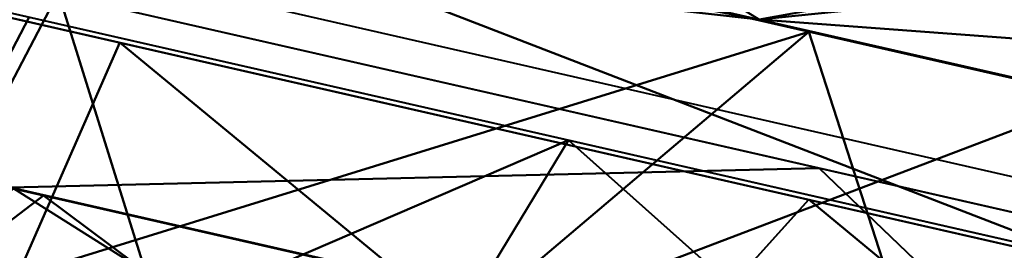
# Model space of a CAD drawing. Header units: millimetres. Extents: x -84 to 84, y -85 to 85.
# Tile 157 of 252: x -6.372 to -3.476, y -57.724 to -57.045. Entities that reach past the tile are written whole.
import ezdxf

# ---------------------------------------------------------------- set-up
doc = ezdxf.new("R2010")
doc.units = ezdxf.units.MM
doc.layers.add('M-HVAC-CDFF', color=50, linetype='Continuous', lineweight=30)

# ---------------------------------------------------------------- blocks, each defined once
blk = doc.blocks.new('VE_Air Teminal_Ventilation Valve_Geometry - Aeroo Round White-8933-3D View')
at = {"layer": 'M-HVAC-CDFF', "lineweight": 40}
mesh = blk.add_polyface(dxfattribs=at)
corners = [(1.771152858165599e-11, -59.00077729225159, -36.14970570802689), (1.769450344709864e-11, -59.00077729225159, -34.91854902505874), (-25.5994775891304, -53.15786086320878, -34.91854902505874), (-46.12866600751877, -36.78638332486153, -34.91854902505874), (-57.52150257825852, -13.1289077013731, -34.91854902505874), (-57.52150257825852, 13.1289077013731, -34.91854902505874), (-46.12866600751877, 36.78638332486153, -34.91854902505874), (-25.5994775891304, 53.15786086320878, -34.91854902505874), (2.019088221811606e-11, 59.00077729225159, -34.91854902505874), (2.020790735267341e-11, 59.00077729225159, -36.14970570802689), (-25.5994775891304, 53.15786086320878, -36.14970570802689), (-46.12866600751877, 36.78638332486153, -36.14970570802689), (-57.52150257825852, 13.1289077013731, -36.14970570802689), (-57.52150257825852, -13.1289077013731, -36.14970570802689), (-46.12866600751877, -36.78638332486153, -36.14970570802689), (-25.5994775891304, -53.15786086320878, -36.14970570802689), (-16.20570368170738, -55.30192966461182, -34.91854902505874), (-12.7997387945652, -56.07932134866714, -36.14970570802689), (-35.86407179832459, -44.97212322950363, -36.14970570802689), (-35.86407179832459, -44.97212322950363, -34.91854902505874), (-51.82508429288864, -24.95764494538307, -36.14970570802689), (-51.82508429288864, -24.95764494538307, -34.91854902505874), (-57.52150257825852, -2.381355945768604e-11, -34.91854902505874), (-57.52150257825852, -2.381778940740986e-11, -36.14970570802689), (-51.82508429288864, 24.95764494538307, -36.14970570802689), (-51.82508429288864, 24.95764494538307, -34.91854902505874), (-35.86407179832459, 44.97212322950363, -36.14970570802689), (-35.86407179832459, 44.97212322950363, -34.91854902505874), (-16.20570368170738, 55.30192966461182, -36.14970570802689), (-12.7997387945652, 56.07932134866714, -34.91854902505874)]
mesh.append_faces([[corners[k] for k in face] for face in [(17, 16, 15), (16, 17, 1), (29, 28, 7), (28, 29, 9), (10, 7, 28)]], dxfattribs={"vtx0": -1, "vtx1": -1})
mesh.append_faces([[corners[k] for k in face] for face in [(13, 4, 22, 23), (15, 2, 19, 18), (14, 3, 21, 20), (4, 13, 20, 21), (18, 19, 3, 14), (5, 12, 23, 22), (12, 5, 25, 24), (11, 6, 27, 26), (7, 10, 26, 27), (24, 25, 6, 11)]], dxfattribs={"vtx0": -1, "vtx2": -1})
mesh.append_faces([[corners[k] for k in face] for face in [(0, 1, 17)]], dxfattribs={"vtx1": -1})
mesh.append_faces([[corners[k] for k in face] for face in [(16, 2, 15)]], dxfattribs={"vtx1": -1, "vtx2": -1})
mesh.append_faces([[corners[k] for k in face] for face in [(29, 8, 9)]], dxfattribs={"vtx2": -1})
mesh = blk.add_polyface(dxfattribs=at)
corners = [(1.778951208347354e-11, -58.40000091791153, -40.79999871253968), (1.776668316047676e-11, -58.99941927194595, -40.1361584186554), (-25.59888714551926, -53.15663909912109, -40.1361584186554), (-46.12760320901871, -36.78553626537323, -40.1361584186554), (-57.52018089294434, -13.12860566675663, -40.1361584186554), (-57.52018089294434, 13.12860566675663, -40.1361584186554), (-46.12760320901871, 36.78553626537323, -40.1361584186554), (-25.59888714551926, 53.15663909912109, -40.1361584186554), (2.026300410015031e-11, 58.99941927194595, -40.1361584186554), (2.02604719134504e-11, 58.40000091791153, -40.79999871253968), (-25.33881036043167, 52.61658303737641, -40.79999871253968), (-45.65895903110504, 36.41180362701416, -40.79999871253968), (-56.93579159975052, 12.995222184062, -40.79999871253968), (-56.93579159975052, -12.995222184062, -40.79999871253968), (-45.65895903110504, -36.41180362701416, -40.79999871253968), (-25.33881036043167, -52.61658303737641, -40.79999871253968), (-16.24683602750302, -55.29118359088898, -40.1361584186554), (-12.66940518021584, -55.508289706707, -40.79999871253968), (-19.00410777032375, -54.06243864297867, -40.79999871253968), (-8.123418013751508, -57.1452991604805, -40.1361584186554), (-35.86324517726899, -44.97108768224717, -40.1361584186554), (-35.49888469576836, -44.51419333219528, -40.79999871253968), (-40.57892299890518, -40.46300075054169, -40.79999871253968), (-40.99542192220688, -40.87830970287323, -40.1361584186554), (-51.82388978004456, -24.95707039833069, -40.1361584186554), (-51.29737304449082, -24.70351347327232, -40.79999871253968), (-54.11658232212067, -18.84936839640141, -40.79999871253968), (-54.67203533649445, -19.04283746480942, -40.1361584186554), (-57.52018089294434, -2.376808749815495e-11, -40.1361584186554), (-56.93579159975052, -2.378183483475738e-11, -40.79999871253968), (-56.93579159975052, 6.497611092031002, -40.79999871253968), (-57.52018089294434, 6.564302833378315, -40.1361584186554), (-51.82388978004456, 24.95707039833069, -40.1361584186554), (-51.29737304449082, 24.70351347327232, -40.79999871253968), (-48.47816830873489, 30.55765968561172, -40.79999871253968), (-48.97574422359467, 30.87130333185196, -40.1361584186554), (-35.49888469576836, 44.51419333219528, -40.79999871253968), (-35.86324517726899, 44.97108768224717, -40.1361584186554), (-40.99542192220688, 40.87830970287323, -40.1361584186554), (-40.57892299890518, 40.46300075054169, -40.79999871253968), (-12.79944357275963, 56.07802691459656, -40.1361584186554), (-12.66940518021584, 55.508289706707, -40.79999871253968), (-8.040885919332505, 56.56472049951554, -40.79999871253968), (-30.41884639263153, -48.56538591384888, -40.79999871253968), (-30.73106616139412, -49.06386111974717, -40.1361584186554), (-28.16497778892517, -51.11025238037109, -40.1361584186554), (-48.97574422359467, -30.87130333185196, -40.1361584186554), (-48.47816830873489, -30.55765968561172, -40.79999871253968), (-49.88777067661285, -27.63058544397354, -40.79999871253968), (-56.93579159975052, -6.497611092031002, -40.79999871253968), (-57.52018089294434, -6.564302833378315, -40.1361584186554), (-57.52018089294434, -9.846454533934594, -40.1361584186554), (-54.67203533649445, 19.04283746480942, -40.1361584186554), (-54.11658232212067, 18.84936839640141, -40.79999871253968), (-52.7069799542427, 21.77644150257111, -40.79999871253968), (-30.73106616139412, 49.06386111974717, -40.1361584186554), (-30.41884639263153, 48.56538591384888, -40.79999871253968), (-27.8788283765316, 50.59098447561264, -40.79999871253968), (-19.19916649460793, 54.61733300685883, -40.1361584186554), (-19.00410777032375, 54.06243864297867, -40.79999871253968), (-15.83675704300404, 54.78536417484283, -40.79999871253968), (-6.334702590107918, -56.95414531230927, -40.79999871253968), (-4.061709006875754, -58.07235921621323, -40.1361584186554), (-4.020442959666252, 57.48236070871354, -40.79999871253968), (-6.399721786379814, 57.53872082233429, -40.1361584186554), (-22.17145963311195, -53.33950856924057, -40.79999871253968), (-20.92286215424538, -54.22391134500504, -40.1361584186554), (-15.83675704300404, -54.78536417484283, -40.79999871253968), (-43.11893874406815, -38.43740218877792, -40.79999871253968), (-43.56151256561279, -38.83192298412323, -40.1361584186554), (-38.4293358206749, -42.92470096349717, -40.1361584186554), (-38.03890271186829, -42.48859477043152, -40.79999871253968), (-55.52618468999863, -15.92229529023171, -40.79999871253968), (-56.09610811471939, -16.08572213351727, -40.1361584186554), (-53.2479625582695, -21.99995393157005, -40.1361584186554), (-52.7069799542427, -21.77644150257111, -40.79999871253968), (-56.93579159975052, 9.746416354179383, -40.79999871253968), (-57.52018089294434, 9.846454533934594, -40.1361584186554), (-57.52018089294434, 3.282151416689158, -40.1361584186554), (-56.93579159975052, 3.248805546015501, -40.79999871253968), (-47.068561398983, 33.48473165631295, -40.79999871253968), (-47.55167598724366, 33.82841979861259, -40.1361584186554), (-50.39981700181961, 27.91418686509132, -40.1361584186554), (-49.88777067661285, 27.63058544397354, -40.79999871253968), (-43.56151256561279, 38.83192298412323, -40.1361584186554), (-43.11893874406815, 38.43740218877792, -40.79999871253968), (-38.03890271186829, 42.48859477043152, -40.79999871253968), (-38.4293358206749, 42.92470096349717, -40.1361584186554), (-32.95886667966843, -46.53979189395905, -40.79999871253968), (-33.29715680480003, -47.01747440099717, -40.1361584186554), (-27.8788283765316, -50.59098447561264, -40.79999871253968), (-47.55167598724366, -33.82841979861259, -40.1361584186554), (-47.068561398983, -33.48473165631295, -40.79999871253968), (-50.39981700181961, -27.91418686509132, -40.1361584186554), (-56.93579159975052, -3.248805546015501, -40.79999871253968), (-57.52018089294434, -3.282151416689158, -40.1361584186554), (-56.93579159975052, -9.746416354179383, -40.79999871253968), (-56.09610811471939, 16.08572213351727, -40.1361584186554), (-55.52618468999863, 15.92229529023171, -40.79999871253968), (-53.2479625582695, 21.99995393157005, -40.1361584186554), (-33.29715680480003, 47.01747440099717, -40.1361584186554), (-32.95886667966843, 46.53979189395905, -40.79999871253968), (-28.16497778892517, 51.11025238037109, -40.1361584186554), (-22.39902795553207, 53.88698605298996, -40.1361584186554), (-22.17145963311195, 53.33950856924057, -40.79999871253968), (-15.99930503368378, 55.3476799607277, -40.1361584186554), (-9.502053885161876, -56.2312197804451, -40.79999871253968), (-3.167351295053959, -57.67707084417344, -40.79999871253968), (-9.599583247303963, 56.80837386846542, -40.1361584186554), (-3.199860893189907, 58.26907231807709, -40.1361584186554), (-12.18512673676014, -56.21824364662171, -40.1361584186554)]
mesh.append_faces([[corners[k] for k in face] for face in [(9, 109, 8)]], dxfattribs={"vtx0": -1})
mesh.append_faces([[corners[k] for k in face] for face in [(110, 106, 19), (62, 107, 1), (19, 61, 62), (42, 64, 63), (63, 109, 9), (107, 62, 61), (66, 18, 16), (17, 16, 67), (106, 110, 17)]], dxfattribs={"vtx0": -1, "vtx1": -1})
mesh.append_faces([[corners[k] for k in face] for face in [(13, 4, 51, 96), (16, 18, 67), (24, 25, 48), (15, 2, 45), (32, 33, 54), (7, 10, 57), (40, 41, 60), (44, 43, 90), (47, 46, 93), (53, 52, 99), (56, 55, 102), (59, 58, 105), (2, 15, 65), (3, 14, 68), (21, 20, 70), (4, 13, 72), (25, 24, 74), (5, 12, 76), (6, 11, 80), (33, 32, 82), (11, 6, 84), (37, 36, 86), (20, 21, 88), (14, 3, 91), (12, 5, 97), (36, 37, 100), (10, 7, 103), (41, 40, 108)]], dxfattribs={"vtx0": -1, "vtx2": -1})
mesh.append_faces([[corners[k] for k in face] for face in [(23, 69, 22), (27, 73, 26), (89, 20, 88), (92, 14, 91), (66, 2, 65), (35, 81, 34), (26, 75, 27), (39, 85, 38), (75, 25, 74), (64, 109, 63), (98, 12, 97), (22, 71, 23), (101, 36, 100), (104, 10, 103), (71, 21, 70), (69, 3, 68), (73, 4, 72), (83, 33, 82), (34, 83, 35), (81, 6, 80), (87, 37, 86), (38, 87, 39), (85, 11, 84), (44, 89, 43), (90, 15, 45), (93, 24, 48), (47, 92, 46), (99, 32, 54), (53, 98, 52), (56, 101, 55), (102, 7, 57), (105, 40, 60), (59, 104, 58), (106, 61, 19), (108, 64, 42), (65, 18, 66), (68, 22, 69), (70, 23, 71), (72, 26, 73), (74, 27, 75), (80, 34, 81), (82, 35, 83), (84, 38, 85), (86, 39, 87), (88, 43, 89), (45, 44, 90), (91, 46, 92), (48, 47, 93), (51, 50, 96), (97, 52, 98), (54, 53, 99), (100, 55, 101), (57, 56, 102), (103, 58, 104), (60, 59, 105), (42, 41, 108), (110, 16, 17)]], dxfattribs={"vtx1": -1, "vtx2": -1})
mesh.append_faces([[corners[k] for k in face] for face in [(30, 79, 31, 77), (79, 29, 78, 31), (77, 5, 76, 30), (95, 28, 94, 49), (50, 95, 49, 96), (28, 78, 29, 94)]], dxfattribs={"vtx1": -1, "vtx3": -1})
mesh.append_faces([[corners[k] for k in face] for face in [(107, 0, 1)]], dxfattribs={"vtx2": -1})
mesh = blk.add_polyface(dxfattribs=at)
corners = [(1.776668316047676e-11, -58.99941927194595, -40.1361584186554), (1.775529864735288e-11, -58.99941927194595, -39.31275300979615), (-25.59888714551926, -53.15663909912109, -39.31275300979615), (-46.12760320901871, -36.78553626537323, -39.31275300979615), (-57.52018089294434, -13.12860566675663, -39.31275300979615), (-57.52018089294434, 13.12860566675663, -39.31275300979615), (-46.12760320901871, 36.78553626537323, -39.31275300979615), (-25.59888714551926, 53.15663909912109, -39.31275300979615), (2.025161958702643e-11, 58.99941927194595, -39.31275300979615), (2.026300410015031e-11, 58.99941927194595, -40.1361584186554), (-25.59888714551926, 53.15663909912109, -40.1361584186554), (-46.12760320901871, 36.78553626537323, -40.1361584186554), (-57.52018089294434, 13.12860566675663, -40.1361584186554), (-57.52018089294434, -13.12860566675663, -40.1361584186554), (-46.12760320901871, -36.78553626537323, -40.1361584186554), (-25.59888714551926, -53.15663909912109, -40.1361584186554), (-16.20551746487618, -55.30061252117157, -39.31275300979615), (-12.79944357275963, -56.07802691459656, -40.1361584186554), (-51.82388978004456, -24.95707039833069, -40.1361584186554), (-51.82388978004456, -24.95707039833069, -39.31275300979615), (-35.86324517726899, -44.97108768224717, -40.1361584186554), (-35.86324517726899, -44.97108768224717, -39.31275300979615), (-57.52018089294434, -2.377337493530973e-11, -39.31275300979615), (-57.52018089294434, -2.378183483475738e-11, -40.1361584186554), (-51.82388978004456, 24.95707039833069, -40.1361584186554), (-51.82388978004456, 24.95707039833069, -39.31275300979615), (-35.86324517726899, 44.97108768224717, -40.1361584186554), (-35.86324517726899, 44.97108768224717, -39.31275300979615), (-16.20551746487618, 55.30061252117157, -40.1361584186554), (-12.79944357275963, 56.07802691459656, -39.31275300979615)]
mesh.append_faces([[corners[k] for k in face] for face in [(17, 16, 15), (16, 17, 1), (10, 7, 28), (29, 28, 7), (28, 29, 9)]], dxfattribs={"vtx0": -1, "vtx1": -1})
mesh.append_faces([[corners[k] for k in face] for face in [(23, 22, 5, 12), (14, 3, 19, 18), (6, 11, 24, 25), (13, 4, 22, 23), (18, 19, 4, 13), (12, 5, 25, 24), (3, 14, 20), (11, 6, 27, 26), (26, 27, 7, 10)]], dxfattribs={"vtx0": -1, "vtx2": -1})
mesh.append_faces([[corners[k] for k in face] for face in [(0, 1, 17)]], dxfattribs={"vtx1": -1})
mesh.append_faces([[corners[k] for k in face] for face in [(2, 21, 15), (16, 2, 15)]], dxfattribs={"vtx1": -1, "vtx2": -1})
mesh.append_faces([[corners[k] for k in face] for face in [(21, 3, 20, 15)]], dxfattribs={"vtx1": -1, "vtx3": -1})
mesh.append_faces([[corners[k] for k in face] for face in [(29, 8, 9)]], dxfattribs={"vtx2": -1})
mesh = blk.add_polyface(dxfattribs=at)
corners = [(1.775529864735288e-11, -58.99941927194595, -39.31275300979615), (1.776421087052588e-11, -58.00276862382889, -38.31610236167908), (-25.16645759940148, -52.25868791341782, -38.31610236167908), (-45.3483902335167, -36.16413524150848, -38.31610236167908), (-56.5485196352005, -12.90683050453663, -38.31610236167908), (-56.5485196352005, 12.90683050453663, -38.31610236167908), (-45.3483902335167, 36.16413524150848, -38.31610236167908), (-25.16645759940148, 52.25868791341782, -38.31610236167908), (2.021836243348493e-11, 58.00276862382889, -38.31610236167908), (2.025161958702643e-11, 58.99941927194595, -39.31275300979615), (-25.59888714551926, 53.15663909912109, -39.31275300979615), (-46.12760320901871, 36.78553626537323, -39.31275300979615), (-57.52018089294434, 13.12860566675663, -39.31275300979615), (-57.52018089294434, -13.12860566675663, -39.31275300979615), (-46.12760320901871, -36.78553626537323, -39.31275300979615), (-25.59888714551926, -53.15663909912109, -39.31275300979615), (-15.99947648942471, -54.35099297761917, -38.31610236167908), (-12.79944357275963, -56.07802691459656, -39.31275300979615), (-19.19916649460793, -54.61733300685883, -39.31275300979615), (-35.86324517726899, -44.97108768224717, -39.31275300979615), (-35.25742505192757, -44.21141384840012, -38.31610236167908), (-30.21194132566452, -48.23505088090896, -38.31610236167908), (-50.94845720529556, -24.53548230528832, -38.31610236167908), (-51.82388978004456, -24.95707039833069, -39.31275300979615), (-54.67203533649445, -19.04283746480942, -39.31275300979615), (-56.5485196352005, -2.379769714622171e-11, -38.31610236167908), (-57.52018089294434, -2.37765473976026e-11, -39.31275300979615), (-57.52018089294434, 6.564302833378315, -39.31275300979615), (-50.94845720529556, 24.53548230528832, -38.31610236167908), (-51.82388978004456, 24.95707039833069, -39.31275300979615), (-48.97574422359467, 30.87130333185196, -39.31275300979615), (-35.86324517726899, 44.97108768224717, -39.31275300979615), (-35.25742505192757, 44.21141384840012, -38.31610236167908), (-40.30290877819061, 40.18777227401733, -38.31610236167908), (-12.58322879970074, 55.13072826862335, -38.31610236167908), (-12.79944357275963, 56.07802691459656, -39.31275300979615), (-8.13719578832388, 57.14215618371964, -39.31275300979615), (-7.999738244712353, -56.17688080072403, -38.31610236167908), (-40.99542192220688, -40.87830970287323, -39.31275300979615), (-40.30290877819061, -40.18777227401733, -38.31610236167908), (-48.14842371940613, -30.34980990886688, -38.31610236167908), (-48.97574422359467, -30.87130333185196, -39.31275300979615), (-56.5485196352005, -6.453415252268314, -38.31610236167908), (-57.52018089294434, -6.564302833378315, -39.31275300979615), (-53.74848614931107, 18.72115697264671, -38.31610236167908), (-54.67203533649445, 19.04283746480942, -39.31275300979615), (-30.73106616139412, 49.06386111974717, -39.31275300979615), (-30.21194132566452, 48.23505088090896, -38.31610236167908), (-18.87484376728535, 53.69471036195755, -38.31610236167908), (-19.19916649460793, 54.61733300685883, -39.31275300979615), (-30.73106616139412, -49.06386111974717, -39.31275300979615), (-53.74848614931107, -18.72115697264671, -38.31610236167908), (-56.5485196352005, 6.453415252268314, -38.31610236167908), (-48.14842371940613, 30.34980990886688, -38.31610236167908), (-40.99542192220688, 40.87830970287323, -39.31275300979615), (-6.291614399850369, 56.56675071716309, -38.31610236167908), (-6.399721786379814, -57.53872082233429, -39.31275300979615)]
mesh.append_faces([[corners[k] for k in face] for face in [(30, 6, 11), (50, 20, 19), (29, 53, 30), (51, 23, 22), (37, 56, 1), (53, 29, 28), (54, 32, 31), (24, 4, 13), (21, 15, 2), (23, 51, 24), (27, 5, 12), (33, 11, 6), (36, 55, 9), (35, 34, 36)]], dxfattribs={"vtx0": -1, "vtx1": -1})
mesh.append_faces([[corners[k] for k in face] for face in [(18, 16, 2), (54, 33, 32), (50, 21, 20), (3, 14, 38), (14, 3, 40), (13, 4, 42), (12, 5, 44), (7, 10, 46), (10, 7, 48), (36, 34, 55), (37, 17, 56)]], dxfattribs={"vtx0": -1, "vtx2": -1})
mesh.append_faces([[corners[k] for k in face] for face in [(0, 1, 56), (8, 9, 55)]], dxfattribs={"vtx1": -1})
mesh.append_faces([[corners[k] for k in face] for face in [(15, 18, 2), (29, 45, 28), (18, 17, 16), (39, 3, 38), (41, 14, 40), (20, 39, 19), (45, 12, 44), (23, 41, 22), (47, 7, 46), (49, 10, 48), (32, 47, 31), (35, 49, 34), (37, 16, 17), (38, 19, 39), (40, 22, 41), (44, 28, 45), (46, 31, 47), (48, 34, 49), (50, 15, 21), (51, 4, 24), (53, 6, 30), (54, 11, 33)]], dxfattribs={"vtx1": -1, "vtx2": -1})
mesh.append_faces([[corners[k] for k in face] for face in [(25, 52, 26, 43), (27, 26, 52, 5), (43, 13, 42, 25)]], dxfattribs={"vtx1": -1, "vtx3": -1})
mesh = blk.add_polyface(dxfattribs=at)
corners = [(-8.089488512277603, 57.74638892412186, -36.87341925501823), (-9.486763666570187, 55.83748018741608, -37.00348489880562), (-10.50069330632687, 57.52388706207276, -36.77045497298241), (-18.87484376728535, 53.69471036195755, -37.00348489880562), (-20.13359574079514, 54.73421359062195, -36.86815749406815), (-17.96062699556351, 55.5692144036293, -36.82068809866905), (-8.44460457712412, 57.99557883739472, -36.66532875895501), (-5.847238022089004, 58.28244813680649, -36.69285705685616), (-11.18736787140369, 57.72307548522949, -36.46799569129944), (-13.24416002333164, 57.0108869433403, -36.72987105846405), (-3.195148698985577, 57.27349809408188, -37.00348489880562), (-6.390297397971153, 56.54422756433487, -37.00348489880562), (-18.43296712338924, 55.71426368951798, -36.59294491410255), (-15.92756159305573, 56.41331713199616, -36.65510272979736), (2.020721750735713e-11, 58.59023730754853, -36.68000355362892), (2.020021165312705e-11, 58.00276862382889, -37.00348489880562), (-2.894327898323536, 58.49223729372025, -36.70214518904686), (-3.195148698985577, 58.27150222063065, -36.14970570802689), (-4.659479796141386, 58.63411635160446, -36.44069902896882), (-6.390297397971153, 57.54223169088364, -36.14970570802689), (-14.89612359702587, 56.36892031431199, -36.87685745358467), (-9.595018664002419, 56.81077651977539, -36.14970570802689), (-12.7997387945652, 56.07932134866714, -36.14970570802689), (-7.344060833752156, 58.35462305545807, -36.44582907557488), (-15.99967292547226, 55.34895622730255, -36.14970570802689), (-14.05160301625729, 57.09872678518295, -36.46168702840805), (-20.66718871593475, 54.84249640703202, -36.66507895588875), (-19.19960705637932, 54.61859110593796, -36.14970570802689), (2.020790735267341e-11, 59.00077729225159, -36.14970570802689), (-12.58322879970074, 55.13072826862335, -37.00348489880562), (-15.72903628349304, 54.41272158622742, -37.00348489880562), (-22.02065125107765, 52.97669913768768, -37.00348489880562), (-22.39954345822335, 53.88822598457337, -36.14970570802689)]
mesh.append_faces([[corners[k] for k in face] for face in [(17, 18, 19), (21, 8, 22), (10, 16, 15), (24, 12, 27), (29, 2, 1)]], dxfattribs={"vtx0": -1, "vtx1": -1})
mesh.append_faces([[corners[k] for k in face] for face in [(0, 1, 2), (3, 4, 5), (6, 7, 0), (8, 2, 9), (5, 12, 13), (17, 14, 18), (20, 13, 9), (14, 16, 18), (18, 7, 23), (24, 25, 13), (9, 25, 8), (5, 26, 12), (27, 12, 26), (19, 18, 23), (16, 7, 18), (16, 10, 7), (6, 2, 8), (23, 7, 6), (21, 23, 8), (2, 6, 0), (23, 6, 8), (22, 8, 25), (11, 0, 7), (9, 13, 25), (5, 13, 20), (9, 2, 29), (20, 9, 29), (4, 26, 5), (5, 20, 30), (13, 12, 24)]], dxfattribs={"vtx0": -1, "vtx1": -1, "vtx2": -1})
mesh.append_faces([[corners[k] for k in face] for face in [(7, 10, 11), (0, 11, 1), (20, 29, 30), (4, 3, 31)]], dxfattribs={"vtx0": -1, "vtx2": -1})
mesh.append_faces([[corners[k] for k in face] for face in [(14, 15, 16), (21, 19, 23), (24, 22, 25), (30, 3, 5), (32, 27, 26)]], dxfattribs={"vtx1": -1, "vtx2": -1})
mesh.append_faces([[corners[k] for k in face] for face in [(17, 28, 14)]], dxfattribs={"vtx2": -1})
mesh = blk.add_polyface(dxfattribs=at)
corners = [(-3.100916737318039, 58.82407568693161, -34.61161372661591), (-2.100661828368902, 58.52131437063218, -34.91854902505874), (-4.201323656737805, 58.04185144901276, -34.91854902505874), (-9.110782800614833, 58.25006003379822, -34.70786057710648), (-8.713112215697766, 58.18081008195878, -34.52275650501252), (-7.491141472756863, 58.47092682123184, -34.6867681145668), (-10.50330942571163, 56.60346268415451, -34.91854902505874), (-12.5841712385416, 57.59737458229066, -34.702757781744), (-10.83547710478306, 57.94018160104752, -34.67807950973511), (-7.045463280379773, 58.38562134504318, -34.50448227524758), (-6.344029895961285, 57.03800193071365, -34.37607441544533), (-4.758022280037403, 57.39999836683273, -34.37607441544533), (-1.616422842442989, 58.73418745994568, -34.46493617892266), (-3.380407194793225, 58.62955176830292, -34.44682091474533), (-1.586007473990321, 58.1239912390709, -34.37607441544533), (-5.478698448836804, 58.58955602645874, -34.53794907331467), (-4.689868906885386, 58.76699341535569, -34.69765271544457), (2.018789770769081e-11, 58.94572069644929, -34.78055099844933), (2.019088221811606e-11, 59.00077729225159, -34.91854902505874), (-11.86445454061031, 57.62864992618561, -34.53010298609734), (-10.26515285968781, 57.90788433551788, -34.5057676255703), (-7.930036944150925, 56.6760100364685, -34.37607441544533), (-8.40264731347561, 57.08292560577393, -34.91854902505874), (-6.301985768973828, 57.56238852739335, -34.91854902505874), (-11.10205217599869, 55.95201716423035, -34.37607441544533), (-9.516044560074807, 56.31401360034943, -34.37607441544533), (2.01827961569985e-11, 58.8515949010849, -34.54462335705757), (-1.485679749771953, 58.91812881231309, -34.66289375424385), (-12.60397153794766, 56.1239997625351, -34.91854902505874), (2.017332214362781e-11, 58.48598767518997, -34.37607441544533), (-3.172014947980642, 57.76199480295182, -34.37607441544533)]
mesh.append_faces([[corners[k] for k in face] for face in [(10, 9, 21), (23, 16, 2), (30, 13, 11)]], dxfattribs={"vtx0": -1, "vtx1": -1})
mesh.append_faces([[corners[k] for k in face] for face in [(3, 4, 5), (6, 7, 8), (12, 13, 14), (15, 0, 16), (8, 19, 20), (15, 11, 13), (21, 4, 20), (23, 5, 16), (13, 12, 0), (26, 27, 12), (0, 12, 27), (22, 3, 5), (7, 19, 8), (20, 3, 8), (4, 21, 9), (5, 4, 9), (15, 5, 9), (15, 9, 11), (19, 24, 20), (4, 3, 20), (8, 3, 6), (5, 15, 16), (16, 0, 2), (27, 17, 1), (0, 27, 1), (13, 0, 15)]], dxfattribs={"vtx0": -1, "vtx1": -1, "vtx2": -1})
mesh.append_faces([[corners[k] for k in face] for face in [(0, 1, 2), (9, 10, 11), (12, 29, 26), (13, 30, 14)]], dxfattribs={"vtx0": -1, "vtx2": -1})
mesh.append_faces([[corners[k] for k in face] for face in [(20, 24, 25, 21)]], dxfattribs={"vtx0": -1, "vtx3": -1})
mesh.append_faces([[corners[k] for k in face] for face in [(22, 6, 3), (6, 28, 7), (23, 22, 5), (26, 17, 27), (14, 29, 12)]], dxfattribs={"vtx1": -1, "vtx2": -1})
mesh.append_faces([[corners[k] for k in face] for face in [(17, 18, 1)]], dxfattribs={"vtx2": -1})
mesh = blk.add_polyface(dxfattribs=at)
corners = [(1.753046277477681e-11, -58.49936803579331, -22.22989765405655), (1.721879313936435e-11, -58.49936803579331, 0.3091673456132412), (-25.38192409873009, -52.70610791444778, 0.3091673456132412), (-45.73664778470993, -36.473759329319, 0.3091673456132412), (-57.03266522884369, -13.0173331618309, 0.3091673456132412), (-57.03266522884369, 13.0173331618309, 0.3091673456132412), (-45.73664778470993, 36.473759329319, 0.3091673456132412), (-25.38192409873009, 52.70610791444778, 0.3091673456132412), (1.969395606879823e-11, 58.49936803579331, 0.3091673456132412), (2.000562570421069e-11, 58.49936803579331, -22.22989765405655), (-25.38192409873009, 52.70610791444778, -22.22989765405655), (-45.73664778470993, 36.473759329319, -22.22989765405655), (-57.03266522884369, 13.0173331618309, -22.22989765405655), (-57.03266522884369, -13.0173331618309, -22.22989765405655), (-45.73664778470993, -36.473759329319, -22.22989765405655), (-25.38192409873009, -52.70610791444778, -22.22989765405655), (-14.61965973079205, -55.16252592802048, 0.3091673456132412), (-12.69096204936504, -55.60273797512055, -22.22989765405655), (-35.55928480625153, -44.5899336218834, -22.22989765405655), (-35.55928480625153, -44.5899336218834, 0.3091673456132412), (-51.38465423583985, -24.74554624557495, -22.22989765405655), (-51.38465423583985, -24.74554624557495, 0.3091673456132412), (-57.03266522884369, -2.419319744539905e-11, 0.3091673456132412), (-57.03266522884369, -2.396689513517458e-11, -22.22989765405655), (-51.38465423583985, 24.74554624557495, -22.22989765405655), (-51.38465423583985, 24.74554624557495, 0.3091673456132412), (-35.55928480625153, 44.5899336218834, -22.22989765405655), (-35.55928480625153, 44.5899336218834, 0.3091673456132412), (-14.61965973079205, 55.16252592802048, -22.22989765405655), (-12.69096204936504, 55.60273797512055, 0.3091673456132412)]
mesh.append_faces([[corners[k] for k in face] for face in [(17, 16, 15), (10, 7, 28), (16, 17, 1), (29, 28, 7), (28, 29, 9)]], dxfattribs={"vtx0": -1, "vtx1": -1})
mesh.append_faces([[corners[k] for k in face] for face in [(15, 2, 19, 18), (14, 3, 21, 20), (4, 13, 20, 21), (18, 19, 3, 14), (5, 12, 23, 22), (12, 5, 25, 24), (27, 26, 11, 6), (6, 11, 24, 25), (26, 27, 7, 10), (13, 4, 22, 23)]], dxfattribs={"vtx0": -1, "vtx2": -1})
mesh.append_faces([[corners[k] for k in face] for face in [(0, 1, 17)]], dxfattribs={"vtx1": -1})
mesh.append_faces([[corners[k] for k in face] for face in [(16, 2, 15)]], dxfattribs={"vtx1": -1, "vtx2": -1})
mesh.append_faces([[corners[k] for k in face] for face in [(29, 8, 9)]], dxfattribs={"vtx2": -1})
mesh = blk.add_polyface(dxfattribs=at)
corners = [(1.721879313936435e-11, -58.49936803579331, 0.3091673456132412), (1.70821015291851e-11, -58.49936803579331, 10.19428827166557), (-25.38192409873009, -52.70610791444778, 10.19428827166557), (-45.73664778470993, -36.473759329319, 10.19428827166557), (-57.03266522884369, -13.0173331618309, 10.19428827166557), (-57.03266522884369, 13.0173331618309, 10.19428827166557), (-45.73664778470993, 36.473759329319, 10.19428827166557), (-25.38192409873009, 52.70610791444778, 10.19428827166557), (1.955726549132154e-11, 58.49936803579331, 10.19428827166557), (1.969395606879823e-11, 58.49936803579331, 0.3091673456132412), (-25.38192409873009, 52.70610791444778, 0.3091673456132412), (-45.73664778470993, 36.473759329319, 0.3091673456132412), (-57.03266522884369, 13.0173331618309, 0.3091673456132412), (-57.03266522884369, -13.0173331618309, 0.3091673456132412), (-45.73664778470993, -36.473759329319, 0.3091673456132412), (-25.38192409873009, -52.70610791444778, 0.3091673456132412), (-16.13669558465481, -54.81627162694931, 10.19428827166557), (-12.69096204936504, -55.60273797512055, 0.3091673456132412), (-35.55928480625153, -44.5899336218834, 0.3091673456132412), (-35.55928480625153, -44.5899336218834, 10.19428827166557), (-51.38465423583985, -24.74554624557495, 0.3091673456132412), (-51.38465423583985, -24.74554624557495, 10.19428827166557), (-57.03266522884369, -2.428096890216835e-11, 10.19428827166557), (-57.03266522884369, -2.418156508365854e-11, 0.3091673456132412), (-51.38465423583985, 24.74554624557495, 0.3091673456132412), (-51.38465423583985, 24.74554624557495, 10.19428827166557), (-35.55928480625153, 44.5899336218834, 0.3091673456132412), (-35.55928480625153, 44.5899336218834, 10.19428827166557), (-16.13669558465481, 54.81627162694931, 0.3091673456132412), (-12.69096204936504, 55.60273797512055, 10.19428827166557)]
mesh.append_faces([[corners[k] for k in face] for face in [(17, 16, 15), (10, 7, 28), (16, 17, 1), (29, 28, 7), (28, 29, 9)]], dxfattribs={"vtx0": -1, "vtx1": -1})
mesh.append_faces([[corners[k] for k in face] for face in [(15, 2, 19, 18), (14, 3, 21, 20), (4, 13, 20, 21), (18, 19, 3, 14), (5, 12, 23, 22), (12, 5, 25, 24), (27, 26, 11, 6), (6, 11, 24, 25), (26, 27, 7, 10), (13, 4, 22, 23)]], dxfattribs={"vtx0": -1, "vtx2": -1})
mesh.append_faces([[corners[k] for k in face] for face in [(0, 1, 17)]], dxfattribs={"vtx1": -1})
mesh.append_faces([[corners[k] for k in face] for face in [(16, 2, 15)]], dxfattribs={"vtx1": -1, "vtx2": -1})
mesh.append_faces([[corners[k] for k in face] for face in [(29, 8, 9)]], dxfattribs={"vtx2": -1})
mesh = blk.add_polyface(dxfattribs=at)
corners = [(-8.102607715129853, 56.15600634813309, -22.75286945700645), (-8.386818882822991, 57.64471453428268, -22.67506034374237), (-6.07695578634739, 56.6183464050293, -22.75286945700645), (-1.838919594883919, 58.32200331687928, -22.59518240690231), (2.00078047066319e-11, 58.35634442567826, -22.5895959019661), (2.000320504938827e-11, 58.00537565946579, -22.75286945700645), (-2.025651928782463, 58.03702343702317, -22.22989765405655), (-3.073587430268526, 58.3834866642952, -22.41824462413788), (-4.051303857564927, 57.57468338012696, -22.22989765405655), (-9.88617095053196, 57.34005017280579, -22.70955587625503), (-10.34320042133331, 55.64460496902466, -22.75286945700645), (-12.40394627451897, 56.98499826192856, -22.62509291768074), (-6.755285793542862, 57.91751310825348, -22.63292992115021), (-8.273369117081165, 57.83578662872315, -22.49970086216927), (-5.26296057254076, 58.10827635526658, -22.60011261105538), (-3.679090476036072, 58.23137022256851, -22.59875686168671), (-4.051303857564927, 57.08069100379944, -22.75286945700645), (-1.565639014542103, 58.44008295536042, -22.42655625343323), (2.000643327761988e-11, 58.44642341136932, -22.36305177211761), (-2.025651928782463, 57.54303106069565, -22.75286945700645), (-6.504334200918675, 58.08574411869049, -22.45447969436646), (-4.676263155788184, 58.26896331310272, -22.43788595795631), (-10.12825964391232, 56.18765866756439, -22.22989765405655), (-8.102607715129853, 56.6499987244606, -22.22989765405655), (-9.932543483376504, 57.5233102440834, -22.5692982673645), (-12.75169371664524, 57.04537793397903, -22.44484410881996), (-12.58379426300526, 55.13320358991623, -22.75286945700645), (-6.07695578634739, 57.11234332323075, -22.22989765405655), (-12.15391157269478, 55.72531406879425, -22.22989765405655), (2.000562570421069e-11, 58.49936803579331, -22.22989765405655), (-14.17956350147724, 55.26297401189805, -22.22989765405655)]
mesh.append_faces([[corners[k] for k in face] for face in [(0, 1, 2), (6, 7, 8), (19, 3, 5), (27, 20, 23), (22, 25, 28), (10, 9, 0), (28, 25, 30)]], dxfattribs={"vtx0": -1, "vtx1": -1})
mesh.append_faces([[corners[k] for k in face] for face in [(9, 10, 11), (12, 1, 13), (14, 15, 16), (17, 3, 7), (12, 20, 14), (7, 15, 21), (12, 13, 20), (8, 7, 21), (7, 6, 17), (0, 9, 1), (24, 25, 22), (3, 15, 7), (3, 19, 15), (1, 24, 13), (21, 15, 14), (27, 21, 20), (16, 12, 14), (14, 20, 21), (13, 23, 20), (24, 1, 9), (24, 9, 11), (3, 17, 4), (17, 6, 18), (12, 2, 1), (24, 22, 13), (11, 25, 24)]], dxfattribs={"vtx0": -1, "vtx1": -1, "vtx2": -1})
mesh.append_faces([[corners[k] for k in face] for face in [(3, 4, 5), (15, 19, 16), (12, 16, 2)]], dxfattribs={"vtx0": -1, "vtx2": -1})
mesh.append_faces([[corners[k] for k in face] for face in [(29, 18, 6)]], dxfattribs={"vtx1": -1})
mesh.append_faces([[corners[k] for k in face] for face in [(18, 4, 17), (22, 23, 13), (10, 26, 11), (27, 8, 21)]], dxfattribs={"vtx1": -1, "vtx2": -1})
mesh = blk.add_polyface(dxfattribs=at)
corners = [(1.76987251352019e-11, -58.48598767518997, -34.37607441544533), (1.772083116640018e-11, -57.51522116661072, -34.37607441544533), (-24.95491982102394, -51.81942511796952, -34.37607441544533), (-44.96721346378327, -35.86015443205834, -34.37607441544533), (-56.07319436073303, -12.79834103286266, -34.37607441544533), (-56.07319436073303, 12.79834103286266, -34.37607441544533), (-44.96721346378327, 35.86015443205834, -34.37607441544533), (-24.95491982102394, 51.81942511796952, -34.37607441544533), (2.015435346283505e-11, 57.51522116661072, -34.37607441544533), (2.016771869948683e-11, 58.48598767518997, -34.37607441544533), (-25.37611958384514, 52.69405378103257, -34.37607441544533), (-45.7261878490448, 36.46541590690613, -34.37607441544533), (-57.01962096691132, 13.01435709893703, -34.37607441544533), (-57.01962096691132, -13.01435709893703, -34.37607441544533), (-45.7261878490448, -36.46541590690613, -34.37607441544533), (-25.37611958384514, -52.69405378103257, -34.37607441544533)]
mesh.append_faces([[corners[k] for k in face] for face in [(7, 10, 11, 6), (6, 11, 12, 5)]], dxfattribs={"vtx0": -1, "vtx2": -1})
mesh.append_faces([[corners[k] for k in face] for face in [(1, 2, 15, 0)]], dxfattribs={"vtx1": -1})
mesh.append_faces([[corners[k] for k in face] for face in [(4, 5, 12, 13), (14, 15, 2, 3), (3, 4, 13, 14)]], dxfattribs={"vtx1": -1, "vtx3": -1})
mesh.append_faces([[corners[k] for k in face] for face in [(8, 9, 10, 7)]], dxfattribs={"vtx2": -1})
mesh = blk.add_polyface(dxfattribs=at)
corners = [(2.02604719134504e-11, 58.40000091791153, -40.79999871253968), (2.017454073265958e-11, 53.95577273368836, -40.79999871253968), (-23.41053280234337, 48.61247152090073, -40.79999871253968), (-42.18432101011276, 33.64087446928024, -40.79999871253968), (-52.60298920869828, 12.00628931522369, -40.79999871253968), (-52.60298920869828, -12.00628931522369, -40.79999871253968), (-42.18432101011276, -33.64087446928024, -40.79999871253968), (-23.41053280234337, -48.61247152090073, -40.79999871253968), (1.789071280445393e-11, -53.95577273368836, -40.79999871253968), (1.778951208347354e-11, -58.40000091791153, -40.79999871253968), (-25.33881036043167, -52.61658303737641, -40.79999871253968), (-45.65895903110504, -36.41180362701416, -40.79999871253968), (-56.93579159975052, -12.995222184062, -40.79999871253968), (-56.93579159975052, 12.995222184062, -40.79999871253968), (-45.65895903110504, 36.41180362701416, -40.79999871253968), (-25.33881036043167, 52.61658303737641, -40.79999871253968)]
mesh.append_faces([[corners[k] for k in face] for face in [(10, 7, 8, 9)]], dxfattribs={"vtx0": -1})
mesh.append_faces([[corners[k] for k in face] for face in [(13, 4, 5, 12), (7, 10, 11, 6), (12, 5, 6, 11)]], dxfattribs={"vtx0": -1, "vtx2": -1})
mesh.append_faces([[corners[k] for k in face] for face in [(14, 15, 2, 3), (13, 14, 3, 4)]], dxfattribs={"vtx1": -1, "vtx3": -1})
mesh.append_faces([[corners[k] for k in face] for face in [(15, 0, 1, 2)]], dxfattribs={"vtx3": -1})
mesh = blk.add_polyface(dxfattribs=at)
corners = [(2.005721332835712e-11, 58.29508817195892, -26.24926532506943), (2.018985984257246e-11, 58.29508817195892, -33.96967661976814), (-3.866317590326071, 58.16673027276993, -33.96967661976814), (-7.71560939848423, 57.78223339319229, -33.96967661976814), (-7.71560939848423, 57.78223339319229, -34.87607569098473), (-15.16248406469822, 56.28868811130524, -34.87607569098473), (-22.23829784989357, 53.88669083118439, -34.87607569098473), (-22.23829784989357, 53.88669083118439, -33.96967661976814), (-29.14754408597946, 50.4850270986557, -33.96967661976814), (-35.54809362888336, 46.20227615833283, -33.96967661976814), (-35.54809362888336, 46.20227615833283, -34.87607569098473), (-41.2499485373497, 41.19173533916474, -34.87607569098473), (-46.18307765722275, 35.57303078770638, -34.87607569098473), (-46.18307765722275, 35.57303078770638, -33.96967661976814), (-50.4850270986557, 29.14754408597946, -33.96967661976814), (-53.8986859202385, 22.20920260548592, -33.96967661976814), (-53.8986859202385, 22.20920260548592, -34.87607569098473), (-56.32218897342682, 15.0375620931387, -34.87607569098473), (-57.78638920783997, 7.684414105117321, -34.87607569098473), (-57.78638920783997, 7.684414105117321, -33.96967661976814), (-58.29508817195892, -2.315472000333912e-11, -33.96967661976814), (-57.78638920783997, -7.684414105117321, -33.96967661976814), (-57.78638920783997, -7.684414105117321, -34.87607569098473), (-56.30680564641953, -15.09506221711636, -34.87607569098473), (-53.898985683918, -22.20847590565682, -34.87607569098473), (-53.898985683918, -22.20847590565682, -33.96967661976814), (-50.48541769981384, -29.14686280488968, -33.96967661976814), (-46.18355909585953, -35.57240628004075, -33.96967661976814), (-46.18355909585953, -35.57240628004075, -34.87607569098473), (-41.46970710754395, -40.9704824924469, -34.87607569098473), (-36.1617734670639, -45.72355356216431, -34.87607569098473), (-36.1617734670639, -45.72355356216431, -33.96967661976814), (-29.8181881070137, -50.09184161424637, -33.96967661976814), (-22.95408128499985, -53.58570084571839, -33.96967661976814), (-22.95408128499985, -53.58570084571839, -34.87607569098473), (-11.75386218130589, -57.09784566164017, -34.87607569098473), (1.770998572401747e-11, -58.29508817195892, -34.87607569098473), (1.759069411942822e-11, -58.29508817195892, -26.24926532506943), (-25.29328942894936, -52.52205755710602, -26.24926532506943), (-45.5769327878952, -36.34639155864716, -26.24926532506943), (-56.83350859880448, -12.97187695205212, -26.24926532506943), (-56.83350859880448, 12.97187695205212, -26.24926532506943), (-45.5769327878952, 36.34639155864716, -26.24926532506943), (-25.29328942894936, 52.52205755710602, -26.24926532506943), (-56.83350859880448, -2.39309405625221e-11, -26.24926532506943), (-12.64664471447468, -55.40857286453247, -26.24926532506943), (-35.43511224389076, -44.43422455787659, -26.24926532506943), (-51.2052229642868, -24.65913482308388, -26.24926532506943), (-51.2052229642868, 24.65913482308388, -26.24926532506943), (-12.64664471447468, 55.40857286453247, -26.24926532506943), (-35.43511224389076, 44.43422455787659, -26.24926532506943)]
mesh.append_faces([[corners[k] for k in face] for face in [(23, 21, 22), (17, 15, 16), (5, 3, 4)]], dxfattribs={"vtx0": -1})
mesh.append_faces([[corners[k] for k in face] for face in [(39, 29, 46), (26, 47, 25), (42, 14, 48), (46, 32, 38), (15, 48, 14), (14, 42, 13), (20, 44, 19), (9, 50, 8), (3, 0, 2), (38, 33, 45), (43, 8, 50)]], dxfattribs={"vtx0": -1, "vtx1": -1})
mesh.append_faces([[corners[k] for k in face] for face in [(35, 45, 33), (31, 46, 29), (21, 23, 40), (40, 23, 25), (29, 39, 27), (41, 17, 19), (17, 41, 15), (11, 13, 42), (5, 49, 3), (49, 5, 7), (9, 11, 50)]], dxfattribs={"vtx0": -1, "vtx1": -1, "vtx2": -1})
mesh.append_faces([[corners[k] for k in face] for face in [(19, 44, 41), (46, 31, 32), (26, 39, 47), (15, 41, 48), (11, 42, 50), (7, 43, 49), (35, 37, 45)]], dxfattribs={"vtx0": -1, "vtx2": -1})
mesh.append_faces([[corners[k] for k in face] for face in [(30, 31, 29), (24, 25, 23), (6, 7, 5), (18, 19, 17)]], dxfattribs={"vtx1": -1})
mesh.append_faces([[corners[k] for k in face] for face in [(32, 33, 38), (20, 21, 44), (47, 40, 25), (26, 27, 39), (40, 44, 21), (49, 0, 3), (7, 8, 43)]], dxfattribs={"vtx1": -1, "vtx2": -1})
mesh.append_faces([[corners[k] for k in face] for face in [(33, 34, 35), (27, 28, 29), (35, 36, 37), (11, 12, 13), (0, 1, 2), (9, 10, 11)]], dxfattribs={"vtx2": -1})
mesh = blk.add_polyface(dxfattribs=at)
corners = [(1.758700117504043e-11, -56.39001731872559, -22.8450036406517), (1.755021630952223e-11, -58.0054483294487, -22.8450036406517), (-25.16762031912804, -52.26110419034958, -22.8450036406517), (-45.35048403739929, -36.16580438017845, -22.8450036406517), (-56.55113121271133, -12.90742662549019, -22.8450036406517), (-56.55113121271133, 12.90742662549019, -22.8450036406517), (-45.35048403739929, 36.16580438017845, -22.8450036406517), (-25.16762031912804, 52.26110419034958, -22.8450036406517), (2.000448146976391e-11, 58.0054483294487, -22.8450036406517), (1.997322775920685e-11, 56.39001731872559, -22.8450036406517), (-24.46671152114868, 50.80564706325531, -22.8450036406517), (-44.08748881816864, 35.15860068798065, -22.8450036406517), (-54.97620009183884, 12.54795887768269, -22.8450036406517), (-54.97620009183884, -12.54795887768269, -22.8450036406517), (-44.08748881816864, -35.15860068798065, -22.8450036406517), (-24.46671152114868, -50.80564706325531, -22.8450036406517)]
mesh.append_faces([[corners[k] for k in face] for face in [(2, 15, 0, 1)]], dxfattribs={"vtx0": -1})
mesh.append_faces([[corners[k] for k in face] for face in [(5, 12, 13, 4), (15, 2, 3, 14), (4, 13, 14, 3)]], dxfattribs={"vtx0": -1, "vtx2": -1})
mesh.append_faces([[corners[k] for k in face] for face in [(6, 7, 10, 11), (5, 6, 11, 12)]], dxfattribs={"vtx1": -1, "vtx3": -1})
mesh.append_faces([[corners[k] for k in face] for face in [(7, 8, 9, 10)]], dxfattribs={"vtx3": -1})
mesh = blk.add_polyface(dxfattribs=at)
corners = [(1.776421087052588e-11, -58.00276862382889, -38.31610236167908), (1.774606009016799e-11, -58.00276862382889, -37.00348489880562), (-25.16645759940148, -52.25868791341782, -37.00348489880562), (-45.3483902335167, -36.16413524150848, -37.00348489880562), (-56.5485196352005, -12.90683050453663, -37.00348489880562), (-56.5485196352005, 12.90683050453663, -37.00348489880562), (-45.3483902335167, 36.16413524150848, -37.00348489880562), (-25.16645759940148, 52.25868791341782, -37.00348489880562), (2.020021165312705e-11, 58.00276862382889, -37.00348489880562), (2.021836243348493e-11, 58.00276862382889, -38.31610236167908), (-25.16645759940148, 52.25868791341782, -38.31610236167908), (-45.3483902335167, 36.16413524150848, -38.31610236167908), (-56.5485196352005, 12.90683050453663, -38.31610236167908), (-56.5485196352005, -12.90683050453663, -38.31610236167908), (-45.3483902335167, -36.16413524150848, -38.31610236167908), (-25.16645759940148, -52.25868791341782, -38.31610236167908), (-16.06805878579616, -54.3353416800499, -37.00348489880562), (-12.58322879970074, -55.13072826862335, -38.31610236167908), (-35.25742505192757, -44.21141384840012, -38.31610236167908), (-35.25742505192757, -44.21141384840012, -37.00348489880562), (-50.94845720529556, -24.53548230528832, -38.31610236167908), (-50.94845720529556, -24.53548230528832, -37.00348489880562), (-56.5485196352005, -2.381990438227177e-11, -37.00348489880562), (-56.5485196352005, -2.380721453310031e-11, -38.31610236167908), (-50.94845720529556, 24.53548230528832, -38.31610236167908), (-50.94845720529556, 24.53548230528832, -37.00348489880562), (-35.25742505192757, 44.21141384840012, -38.31610236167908), (-35.25742505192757, 44.21141384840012, -37.00348489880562), (-16.06805878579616, 54.3353416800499, -38.31610236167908), (-12.58322879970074, 55.13072826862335, -37.00348489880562)]
mesh.append_faces([[corners[k] for k in face] for face in [(17, 16, 15), (16, 17, 1), (10, 7, 28), (29, 28, 7), (28, 29, 9)]], dxfattribs={"vtx0": -1, "vtx1": -1})
mesh.append_faces([[corners[k] for k in face] for face in [(13, 4, 22, 23), (15, 2, 19, 18), (23, 22, 5, 12), (14, 3, 21, 20), (4, 13, 20, 21), (3, 14, 18, 19), (12, 5, 25, 24), (11, 6, 27, 26), (7, 10, 26, 27), (24, 25, 6, 11)]], dxfattribs={"vtx0": -1, "vtx2": -1})
mesh.append_faces([[corners[k] for k in face] for face in [(0, 1, 17)]], dxfattribs={"vtx1": -1})
mesh.append_faces([[corners[k] for k in face] for face in [(16, 2, 15)]], dxfattribs={"vtx1": -1, "vtx2": -1})
mesh.append_faces([[corners[k] for k in face] for face in [(29, 8, 9)]], dxfattribs={"vtx2": -1})
mesh = blk.add_polyface(dxfattribs=at)
corners = [(-5.445032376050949, 56.27240549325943, -34.32519861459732), (-4.197147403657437, 57.04463760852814, -34.20368077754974), (-2.722516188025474, 56.89380197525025, -34.32519861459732), (-10.86649242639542, 56.00093314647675, -34.00573228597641), (-11.39595910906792, 56.13303809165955, -34.25720903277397), (-12.89416094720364, 55.70411714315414, -34.1850068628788), (-1.721757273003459, 57.02651553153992, -34.02053879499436), (-2.024202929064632, 57.20648274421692, -34.2354897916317), (-3.587203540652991, 56.93394759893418, -34.00872538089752), (-5.418182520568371, 56.81289757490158, -34.05432125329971), (-9.754246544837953, 56.36099020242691, -34.20368077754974), (-6.979304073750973, 56.73213397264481, -34.16885368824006), (-8.167548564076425, 55.65100901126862, -34.32519861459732), (-10.8900647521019, 55.02961252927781, -34.32519861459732), (-2.69793386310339, 56.38009332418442, -33.77794822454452), (2.016124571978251e-11, 56.99588059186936, -33.77794822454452), (-9.273594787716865, 54.87924470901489, -33.77794822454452), (-8.766798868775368, 56.37437510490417, -34.01945328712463), (2.016947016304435e-11, 57.14637558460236, -34.15516675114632), (2.017919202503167e-11, 57.51519845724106, -34.32519861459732), (-7.727995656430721, 55.23201659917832, -33.77794822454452), (-6.895417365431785, 56.6179330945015, -33.98445814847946), (-10.81919335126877, 54.52646827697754, -33.77794822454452), (-12.48947884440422, 55.66007913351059, -34.00276417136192), (-12.64817078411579, 54.62833796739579, -34.32519861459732), (-6.182396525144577, 55.58478848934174, -33.77794822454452), (-4.440165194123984, 55.98244317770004, -33.77794822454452)]
mesh.append_faces([[corners[k] for k in face] for face in [(0, 1, 2), (12, 11, 0), (24, 4, 13), (2, 7, 19), (18, 6, 15), (25, 21, 20)]], dxfattribs={"vtx0": -1, "vtx1": -1})
mesh.append_faces([[corners[k] for k in face] for face in [(3, 4, 5), (6, 7, 8), (9, 8, 1), (10, 11, 12), (16, 17, 3), (1, 0, 11), (3, 17, 10), (13, 4, 10), (2, 1, 7), (1, 8, 7), (21, 17, 20), (17, 11, 10), (9, 11, 21), (23, 22, 3), (10, 4, 3), (18, 7, 6), (8, 14, 6), (11, 9, 1), (26, 8, 9), (25, 9, 21), (21, 11, 17)]], dxfattribs={"vtx0": -1, "vtx1": -1, "vtx2": -1})
mesh.append_faces([[corners[k] for k in face] for face in [(10, 12, 13), (6, 14, 15), (7, 18, 19)]], dxfattribs={"vtx0": -1, "vtx2": -1})
mesh.append_faces([[corners[k] for k in face] for face in [(16, 20, 17), (22, 16, 3), (25, 26, 9), (26, 14, 8)]], dxfattribs={"vtx1": -1, "vtx2": -1})

msp = doc.modelspace()

# ---------------------------------------------------------------- block references
at = {"layer": 'M-HVAC-CDFF', "lineweight": 40, "extrusion": (0, 0, -1), "rotation": 180}
msp.add_blockref('VE_Air Teminal_Ventilation Valve_Geometry - Aeroo Round White-8933-3D View', (0, 0, 0.8000000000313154), dxfattribs=at)

doc.saveas('drawing.dxf')
